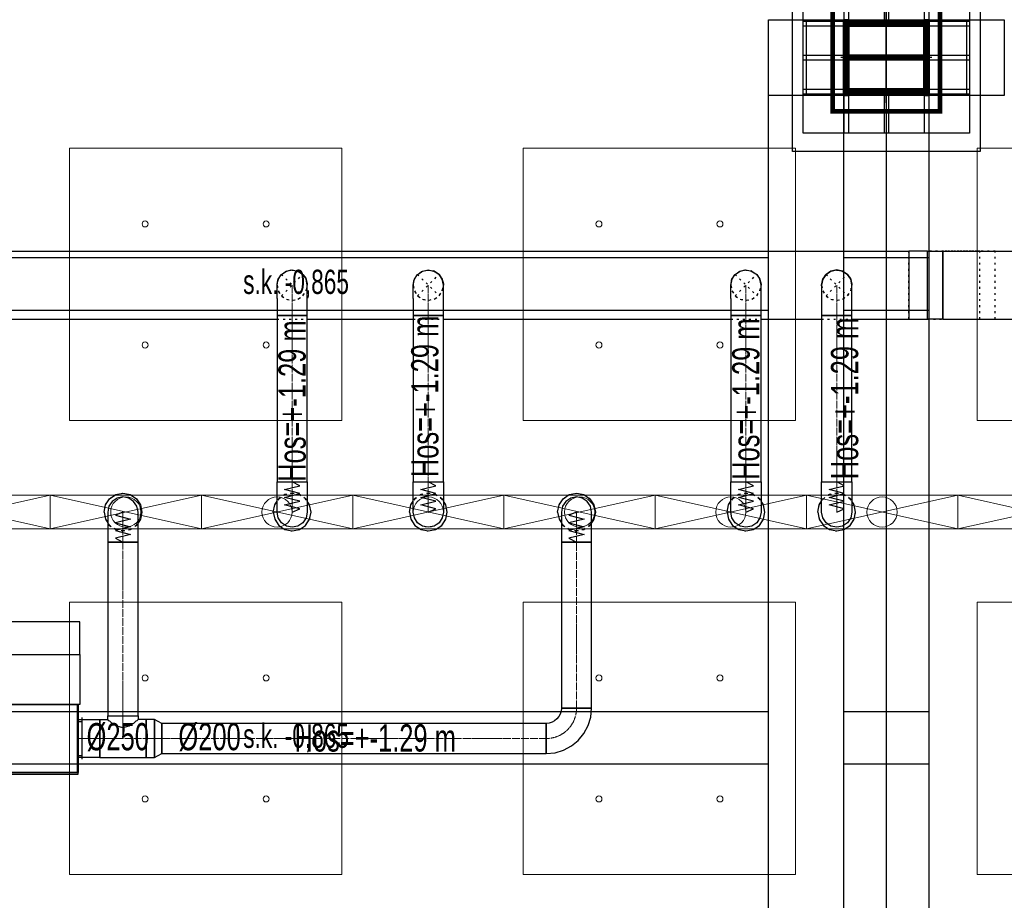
# Model space of a CAD drawing. Header units: centimetres. Extents: x -228435 to 46820, y -89367 to 152985.
# Tile 131 of 252: x -28269 to -21760, y 59430 to 65250. Entities that reach past the tile are written whole.
import ezdxf

# ---------------------------------------------------------------- set-up
doc = ezdxf.new("R2010")
doc.units = ezdxf.units.CM
doc.header["$LTSCALE"] = 50
doc.header["$PDMODE"] = 35
doc.header["$PDSIZE"] = 0.1
for name, pattern in [('CADVENT_CENTERLINE', [9.9, 7.4, -1, 0.5, -1]), ('CADVENT_HIDDEN', [0.8, 0.25, -0.55]), ('Kondygnacja  -0_5$0$HIDDEN', [9.525, 6.35, -3.175]), ('Kondygnacja  -0_5$0$HIDDEN2', [4.7625, 3.175, -1.5875]), ('Osie rzutów$0$DASHDOT2', [12.7, 6.35, -3.175, 0, -3.175])]:
    doc.linetypes.add(name, pattern=pattern)
doc.layers.get('0').update_dxf_attribs({"color": 8})
doc.layers.get('DEFPOINTS').update_dxf_attribs({"color": 8})
for name, color, linetype in [('01-103-Went PP_poziom-0_5$0$L_Nawiew', 3, 'Continuous'), ('bgde-nawiewDETAILS', 1, 'Continuous'), ('bgde-nawiewEXP', 1, 'Continuous'), ('bgde-nawiewHIDDEN', 1, 'Continuous'), ('bgde-tekst', 7, 'Continuous'), ('bgde-wywiewSOL', 5, 'Continuous'), ('Kondygnacja  -0_5$0$ARCH_KONSTR_POWYŻEJ RZUTU', 8, 'Kondygnacja  -0_5$0$HIDDEN'), ('Kondygnacja  -0_5$0$ARCH_KONSTR_POWYŻEJ RZUTU_IST', 8, 'Kondygnacja  -0_5$0$HIDDEN2'), ('Kondygnacja  -0_5$0$ARCH_KONSTRUKCJA_NIEWIDOCZNA', 8, 'Continuous'), ('Kondygnacja  -0_5$0$ARCH_OKŁADZINA', 8, 'Continuous'), ('Kondygnacja  -0_5$0$ARCH_SŁUPY', 8, 'Continuous'), ('Osie rzutów$0$ARCH_INFO_OSIE_IST', 8, 'Osie rzutów$0$DASHDOT2'), ('Osie rzutów$0$ARCH_INFO_OSIE_OPISY_IST', 8, 'Continuous')]:
    doc.layers.add(name, color=color, linetype=linetype)
for name, color, linetype, lineweight in [('bgde-nawiewCEN', 7, 'Continuous', 13), ('bgde_nawiewnik', 11, 'Continuous', 5), ('Kondygnacja  -0_5$0$ARCH_INFO_WYMIARY', 8, 'Continuous', 9), ('SU Lampy kwadratowe  -05$0$ARCH_SUFITY_PODWIESZANE', 8, 'Continuous', 9)]:
    doc.layers.add(name, color=color, linetype=linetype, lineweight=lineweight)
doc.styles.add('Kondygnacja  -0_5$0$BIKTS', font='bikromsw.shx', dxfattribs={"width": 0.8})
doc.styles.add('Kondygnacja  -0_5$0$Romans', font='Romans.shx', dxfattribs={"width": 0.7})
doc.dimstyles.new('Kondygnacja  -0_5$0$Wymiary 1-100', dxfattribs={"dimtxt": 12, "dimasz": 10, "dimexe": 5, "dimexo": 0, "dimgap": 4, "dimtad": 1, "dimrnd": 0.5, "dimzin": 12, "dimdsep": 46, "dimtxsty": 'Kondygnacja  -0_5$0$Romans', "dimblk": 'Kondygnacja  -0_5$0$_Oblique', "dimcen": 10, "dimdle": 10, "dimclrt": 55, "dimazin": 0, "dimtfac": 1, "dimtmove": 1, "dimatfit": 3, "dimfxl": 0, "dimtolj": 1, "dimtzin": 0, "dimarcsym": 0})
pattern_1 = [(45, (-1133.3117, -3177.9858), (-0.6735192, 0.6735192), [])]

# ---------------------------------------------------------------- blocks, each defined once
blk = doc.blocks.new('Osie rzutów')
at = {"layer": 'Osie rzutów$0$ARCH_INFO_OSIE_IST', "ltscale": 10}
for p, q in [((9860, 12510), (9860, 4623.26)), ((9860, 10970), (9860, 11030)), ((4436.04, 11000), (13655, 11000)), ((9890, 11000), (9830, 11000))]:
    blk.add_line(p, q, dxfattribs=at)
blk = doc.blocks.new('SU Lampy kwadratowe  -05$0$moduł sufitu')
at = {"layer": 'SU Lampy kwadratowe  -05$0$ARCH_SUFITY_PODWIESZANE'}
for points in [[(60, -60), (240, -60), (240, -240), (60, -240)], [(360, -60), (540, -60), (540, -240), (360, -240)], [(60, -360), (240, -360), (240, -540), (60, -540)], [(360, -360), (540, -360), (540, -540), (360, -540)]]:
    blk.add_lwpolyline(points, close=True, dxfattribs=at)
for centre in [(110, -110), (190, -110), (410, -110), (490, -110), (110, -190), (190, -190), (410, -190), (490, -190), (110, -410), (190, -410), (410, -410), (490, -410), (110, -490), (190, -490), (410, -490), (490, -490)]:
    blk.add_circle(centre, 2, dxfattribs=at)
blk = doc.blocks.new('SU Lampy kwadratowe  -05')
at = {"layer": 'SU Lampy kwadratowe  -05$0$ARCH_SUFITY_PODWIESZANE'}
for p in [(9260, 11000), (9860, 11000)]:
    blk.add_blockref('SU Lampy kwadratowe  -05$0$moduł sufitu', p, dxfattribs=at)
blk = doc.blocks.new('Kondygnacja  -0_5$0$słup_kwadrat')
at = {"layer": 'Kondygnacja  -0_5$0$ARCH_SŁUPY', "lineweight": 40}
h = blk.add_hatch(dxfattribs=at)
h.set_pattern_fill('ANSI31', color=256, scale=0.3, style=0)
h.set_pattern_definition(pattern_1)
h.paths.add_polyline_path([(36, 34), (39, 34), (39, 84), (36, 84)])
h = blk.add_hatch(dxfattribs=at)
h.set_pattern_fill('ANSI31', color=256, scale=0.3, style=0)
h.set_pattern_definition(pattern_1)
h.paths.add_polyline_path([(89, 80), (89, 83), (39, 83), (39, 80)])
h = blk.add_hatch(dxfattribs=at)
h.set_pattern_fill('ANSI31', color=256, scale=0.3, style=0)
h.set_pattern_definition(pattern_1)
h.paths.add_polyline_path([(89, 34), (92, 34), (92, 84), (89, 84)])
h = blk.add_hatch(dxfattribs=at)
h.set_pattern_fill('ANSI31', color=256, scale=0.3, style=0)
h.set_pattern_definition(pattern_1)
h.paths.add_polyline_path([(89, 57.5), (89, 60.5), (39, 60.5), (39, 57.5)])
h = blk.add_hatch(dxfattribs=at)
h.set_pattern_fill('ANSI31', color=256, scale=0.3, style=0)
h.set_pattern_definition(pattern_1)
h.paths.add_polyline_path([(89, 35), (89, 38), (39, 38), (39, 35)])
at = {"layer": 'Kondygnacja  -0_5$0$ARCH_KONSTRUKCJA_NIEWIDOCZNA'}
blk.add_lwpolyline([(119, 109), (119, 9), (9, 9), (9, 109)], close=True, dxfattribs=at)
for points in [[(36, 109), (36, 84)], [(39, 109), (39, 84)], [(62.5, 109), (62.5, 83)], [(65.5, 109), (65.5, 83)], [(89, 109), (89, 84)], [(92, 109), (92, 84)], [(9, 83), (36, 83)], [(9, 80), (36, 80)], [(92, 83), (119, 83)], [(92, 80), (119, 80)], [(9, 60.5), (36, 60.5)], [(92, 60.5), (119, 60.5)], [(9, 57.5), (36, 57.5)], [(92, 57.5), (119, 57.5)], [(9, 38), (36, 38)], [(9, 35), (36, 35)], [(36, 34), (36, 9)], [(39, 34), (39, 9)], [(62.5, 35), (62.5, 9)], [(65.49, 35), (65.49, 9)], [(89, 34), (89, 9)], [(92, 38), (119, 38)], [(92, 35), (119, 35)], [(92, 34), (92, 9)]]:
    blk.add_lwpolyline(points, dxfattribs=at)
at = {"layer": 'Kondygnacja  -0_5$0$ARCH_OKŁADZINA'}
blk.add_lwpolyline([(2, 121), (126, 121), (126, -3), (2, -3)], close=True, dxfattribs=at)
at = {"layer": 'Kondygnacja  -0_5$0$ARCH_SŁUPY', "lineweight": 40}
for p, q in [((39, 60.5), (89, 60.5)), ((89, 57.5), (39, 57.5))]:
    blk.add_line(p, q, dxfattribs=at)
at = {"layer": 'Kondygnacja  -0_5$0$ARCH_SŁUPY', "lineweight": 50, "const_width": 3}
blk.add_lwpolyline([(28.5, 94.5), (99.5, 94.5), (99.5, 23.5), (28.5, 23.5)], close=True, dxfattribs=at)
at = {"layer": 'Kondygnacja  -0_5$0$ARCH_SŁUPY', "lineweight": 40}
for points in [[(36, 84), (39, 84), (39, 34), (36, 34)], [(89, 84), (92, 84), (92, 34), (89, 34)]]:
    blk.add_lwpolyline(points, close=True, dxfattribs=at)
for points in [[(89, 83), (39, 83)], [(39, 80), (89, 80)], [(89, 38), (39, 38)], [(39, 35), (89, 35)]]:
    blk.add_lwpolyline(points, dxfattribs=at)
blk = doc.blocks.new('Kondygnacja  -0_5$0$konstrukcja istniejąca -0.5')
at = {"layer": 'Kondygnacja  -0_5$0$ARCH_KONSTR_POWYŻEJ RZUTU_IST', "ltscale": 10}
for points in [[(9888, 12175), (9888, 11025)], [(9938, 10975), (9782, 10975), (9782, 11025), (9938, 11025), (9938, 10975)], [(9782, 9825), (9782, 10975)], [(9832, 9825), (9832, 10975)], [(9888, 10975), (9888, 9825)], [(8738, 10567.89), (9782, 10567.89)], [(9832, 10567.89), (9888, 10567.89)], [(9782, 10532.89), (8738, 10532.89)], [(9888, 10532.89), (9832, 10532.89)]]:
    blk.add_lwpolyline(points, dxfattribs=at)
at = {"layer": 'Kondygnacja  -0_5$0$ARCH_KONSTR_POWYŻEJ RZUTU_IST', "ltscale": 10, "elevation": 0}
for points in [[(9807, 11025), (9807, 10975)], [(9913, 11025), (9913, 10975)], [(8738, 10867.89), (9782, 10867.89)], [(9832, 10867.89), (9888, 10867.89)], [(9782, 10832.89), (8738, 10832.89)], [(9888, 10832.89), (9832, 10832.89)]]:
    blk.add_lwpolyline(points, dxfattribs=at)
at = {"layer": 'Kondygnacja  -0_5$0$ARCH_KONSTR_POWYŻEJ RZUTU_IST', "style": 'Kondygnacja  -0_5$0$BIKTS', "width": 0.7}
for p in [(9434.83, 10843.75), (9434.84, 10543.75)]:
    blk.add_text('s.k. -0,865', height=16, dxfattribs=at).set_placement(p)
blk = doc.blocks.new('Kondygnacja  -0_5$0$_Oblique')
at = {"color": 0, "linetype": 'ByBlock', "lineweight": -2}
blk.add_line((-0.5, -0.5), (0.5, 0.5), dxfattribs=at)
blk = doc.blocks.new('*D179')
at = {"layer": 'DEFPOINTS', "color": 0}
for p in [(-24020, 81900), (-25165.6, 12687.8), (-24020, 12492.9)]:
    blk.add_point(p, dxfattribs=at)
at = {"layer": 'Kondygnacja  -0_5$0$ARCH_INFO_WYMIARY', "color": 0, "lineweight": -2}
for p, q in [((-25165.6, 12500.9), (-25165.6, 12487.9)), ((-24020, 12500.9), (-24020, 12487.9)), ((-25175.6, 12492.9), (-24010, 12492.9))]:
    blk.add_line(p, q, dxfattribs=at)
at = {"layer": 'Kondygnacja  -0_5$0$ARCH_INFO_WYMIARY', "color": 0, "lineweight": -2, "xscale": 10, "yscale": 10, "zscale": 10, "rotation": 180}
blk.add_blockref('Kondygnacja  -0_5$0$_Oblique', (-25165.6, 12492.9), dxfattribs=at)
at = {"layer": 'Kondygnacja  -0_5$0$ARCH_INFO_WYMIARY', "color": 0, "lineweight": -2, "xscale": 10, "yscale": 10, "zscale": 10}
blk.add_blockref('Kondygnacja  -0_5$0$_Oblique', (-24020, 12492.9), dxfattribs=at)
at = {"layer": 'Kondygnacja  -0_5$0$ARCH_INFO_WYMIARY', "color": 55, "insert": (-24592.8, 12502.9), "char_height": 12, "attachment_point": 5, "style": 'Kondygnacja  -0_5$0$Romans'}
blk.add_mtext('\\A1;1145.5', dxfattribs=at)
blk = doc.blocks.new('*D212')
at = {"layer": 'DEFPOINTS', "color": 0}
for p in [(-30586.3, 81900), (-30681.1, 12489.5), (9064, 12489.5)]:
    blk.add_point(p, dxfattribs=at)
at = {"layer": 'Kondygnacja  -0_5$0$ARCH_INFO_WYMIARY', "color": 0, "lineweight": -2}
for p, q in [((-30673.1, 81900), (-30686.1, 81900)), ((-30681.1, 81910), (-30681.1, 12479.5)), ((-30673.1, 12489.5), (-30686.1, 12489.5))]:
    blk.add_line(p, q, dxfattribs=at)
at = {"layer": 'Kondygnacja  -0_5$0$ARCH_INFO_WYMIARY', "color": 0, "lineweight": -2, "xscale": 10, "yscale": 10, "zscale": 10}
for p, rotation in [((-30681.1, 81900), 90), ((-30681.1, 12489.5), 270)]:
    blk.add_blockref('Kondygnacja  -0_5$0$_Oblique', p, dxfattribs=dict(at, rotation=rotation))
at = {"layer": 'Kondygnacja  -0_5$0$ARCH_INFO_WYMIARY', "color": 55, "insert": (-30691.1, 47194.8), "char_height": 12, "attachment_point": 5, "rotation": 90, "style": 'Kondygnacja  -0_5$0$Romans'}
blk.add_mtext('\\A1;69410.5', dxfattribs=at)
blk = doc.blocks.new('*D218')
at = {"layer": 'DEFPOINTS', "color": 0}
for p in [(-29180, 78695), (-24020, 12369.5), (-24020, 12070.3)]:
    blk.add_point(p, dxfattribs=at)
at = {"layer": 'Kondygnacja  -0_5$0$ARCH_INFO_WYMIARY', "color": 0, "lineweight": -2}
for p, q in [((-29190, 12070.3), (-24010, 12070.3)), ((-29180, 12078.3), (-29180, 12065.3)), ((-24020, 12078.3), (-24020, 12065.3))]:
    blk.add_line(p, q, dxfattribs=at)
at = {"layer": 'Kondygnacja  -0_5$0$ARCH_INFO_WYMIARY', "color": 0, "lineweight": -2, "xscale": 10, "yscale": 10, "zscale": 10, "rotation": 180}
blk.add_blockref('Kondygnacja  -0_5$0$_Oblique', (-29180, 12070.3), dxfattribs=at)
at = {"layer": 'Kondygnacja  -0_5$0$ARCH_INFO_WYMIARY', "color": 0, "lineweight": -2, "xscale": 10, "yscale": 10, "zscale": 10}
blk.add_blockref('Kondygnacja  -0_5$0$_Oblique', (-24020, 12070.3), dxfattribs=at)
at = {"layer": 'Kondygnacja  -0_5$0$ARCH_INFO_WYMIARY', "color": 55, "insert": (-26600, 12080.3), "char_height": 12, "attachment_point": 5, "style": 'Kondygnacja  -0_5$0$Romans'}
blk.add_mtext('\\A1;5160', dxfattribs=at)
blk = doc.blocks.new('A$C066D7839')
at = {"layer": 'bgde_nawiewnik'}
for p, q in [((-50, -11.15), (-50, 11.15)), ((-50, 11.15), (50, 11.15)), ((-50, -11.15), (50, 11.15)), ((50, -11.15), (-50, 11.15)), ((50, 11.15), (50, -11.15)), ((50, -11.15), (-50, -11.15))]:
    blk.add_line(p, q, dxfattribs=at)
blk.add_circle((0, 0), 10, dxfattribs=at)
blk = doc.blocks.new('A$C5B3E7367')
at = {"layer": '01-103-Went PP_poziom-0_5$0$L_Nawiew'}
h = blk.add_hatch(color=256, dxfattribs=at)
h.paths.add_polyline_path([(215, 704), (215, 674), (331.7, 674), (331.7, 612.1), (445.9, 689), (331.7, 765.9), (331.7, 704)])
h.paths.add_polyline_path([(48.3, 704), (48.3, 674), (215, 674), (215, 704)])
for p, q in [((215, 1525), (165, 1525)), ((165, 1525), (165, 1505)), ((165, 1505), (215, 1505)), ((215, 1400), (215, 1530)), ((545, 1530), (215, 1530)), ((215, 1530), (215, 1515)), ((545, 1400), (545, 1530)), ((243.8, 1452), (268.8, 1452)), ((256.2, 1452), (256.2, 1400)), ((326.2, 1452), (351.2, 1452)), ((338.8, 1452), (338.8, 1400)), ((408.8, 1452), (433.8, 1452)), ((421.2, 1452), (421.2, 1400)), ((491.2, 1452), (516.2, 1452)), ((503.8, 1452), (503.8, 1400)), ((0, 1378), (215, 1378)), ((0, 0), (0, 1378)), ((545, 1400), (215, 1400)), ((215, 1400), (215, 1378)), ((215, 1378), (215, 0)), ((545, 0), (545, 1400)), ((445.9, 689), (331.7, 765.9)), ((331.7, 704), (331.7, 765.9)), ((48.3, 704), (331.7, 704)), ((48.3, 704), (48.3, 674)), ((48.3, 674), (331.7, 674)), ((445.9, 689), (331.7, 612.1)), ((331.7, 612.1), (331.7, 674)), ((215, 0), (0, 0)), ((215, 0), (545, 0))]:
    blk.add_line(p, q, dxfattribs=at)
blk = doc.blocks.new('A$C53CA46B8')
at = {"layer": 'bgde-wywiewSOL'}
for p, q in [((200.4, 481.1), (-249.6, 481.1)), ((-249.6, 481.1), (-249.6, -878.9)), ((112.9, 511.1), (-162.1, 511.1)), ((-137.1, 481.1), (-137.1, 511.1)), ((87.9, 481.1), (87.9, 511.1)), ((200.4, 481.1), (200.4, -878.9)), ((200.4, -878.9), (-249.6, -878.9)), ((112.9, -908.9), (-162.1, -908.9)), ((-137.1, -878.9), (-137.1, -908.9)), ((87.9, -878.9), (87.9, -908.9))]:
    blk.add_line(p, q, dxfattribs=at)
at = {"layer": '01-103-Went PP_poziom-0_5$0$L_Nawiew'}
blk.add_blockref('A$C5B3E7367', (-794.6, -893.9), dxfattribs=at)

msp = doc.modelspace()

# ---------------------------------------------------------------- linework, layer by layer
at = {"layer": 'bgde-nawiewCEN', "linetype": 'CADVENT_CENTERLINE', "ltscale": 0.06}
for p, q in [((-26467.838, 63296.017), (-26467.838, 63496.017)), ((-25567.838, 63296.017), (-25567.838, 63496.017)), ((-23467.838, 63296.017), (-23467.838, 63496.017)), ((-22867.838, 63296.017), (-22867.838, 63496.017)), ((-26467.838, 63296.017), (-26467.838, 62196.041)), ((-25567.838, 63296.017), (-25567.838, 62196.041)), ((-23467.838, 63296.017), (-23467.838, 62196.041)), ((-22867.838, 63296.017), (-22867.838, 62196.041)), ((-26467.838, 62196.041), (-26467.838, 62177.345)), ((-26467.838, 62177.345), (-26467.838, 62126.234)), ((-25567.838, 62196.041), (-25567.838, 62177.345)), ((-25567.838, 62177.345), (-25567.838, 62126.234)), ((-23467.838, 62196.041), (-23467.838, 62177.345)), ((-23467.838, 62177.345), (-23467.838, 62126.234)), ((-22867.838, 62196.041), (-22867.838, 62177.345)), ((-22867.838, 62177.345), (-22867.838, 62126.234)), ((-26467.838, 62126.234), (-26467.838, 62098.441)), ((-25567.838, 62126.234), (-25567.838, 62098.441)), ((-23467.838, 62126.234), (-23467.838, 62098.441)), ((-22867.838, 62126.234), (-22867.838, 62098.441)), ((-26467.838, 62098.441), (-26467.838, 62074.915)), ((-26467.838, 62074.915), (-26467.838, 62055.3)), ((-26467.838, 62055.3), (-26467.838, 62039.241)), ((-26467.838, 62039.241), (-26467.838, 62026.382)), ((-25567.838, 62098.441), (-25567.838, 62074.915)), ((-25567.838, 62074.915), (-25567.838, 62055.3)), ((-25567.838, 62055.3), (-25567.838, 62039.241)), ((-25567.838, 62039.241), (-25567.838, 62026.382)), ((-23467.838, 62098.441), (-23467.838, 62074.915)), ((-23467.838, 62074.915), (-23467.838, 62055.3)), ((-23467.838, 62055.3), (-23467.838, 62039.241)), ((-23467.838, 62039.241), (-23467.838, 62026.382)), ((-22867.838, 62098.441), (-22867.838, 62074.915)), ((-22867.838, 62074.915), (-22867.838, 62055.3)), ((-22867.838, 62055.3), (-22867.838, 62039.241)), ((-22867.838, 62039.241), (-22867.838, 62026.382)), ((-27586.534, 61995.567), (-27586.534, 61996.041)), ((-27586.534, 61994.441), (-27586.534, 61995.567)), ((-27586.534, 61992.248), (-27586.534, 61994.441)), ((-27586.534, 61988.634), (-27586.534, 61992.248)), ((-27586.534, 61983.241), (-27586.534, 61988.634)), ((-27586.534, 61975.715), (-27586.534, 61983.241)), ((-27586.534, 61965.7), (-27586.534, 61975.715)), ((-26467.838, 62026.382), (-26467.838, 62016.367)), ((-26467.838, 62016.367), (-26467.838, 62008.841)), ((-26467.838, 62008.841), (-26467.838, 62003.448)), ((-26467.838, 62003.448), (-26467.838, 61999.834)), ((-26467.838, 61999.834), (-26467.838, 61997.641)), ((-26467.838, 61997.641), (-26467.838, 61996.515)), ((-26467.838, 61996.515), (-26467.838, 61996.041)), ((-25567.838, 62026.382), (-25567.838, 62016.367)), ((-25567.838, 62016.367), (-25567.838, 62008.841)), ((-25567.838, 62008.841), (-25567.838, 62003.448)), ((-25567.838, 62003.448), (-25567.838, 61999.834)), ((-25567.838, 61999.834), (-25567.838, 61997.641)), ((-25567.838, 61997.641), (-25567.838, 61996.515)), ((-25567.838, 61996.515), (-25567.838, 61996.041)), ((-24588.289, 61995.567), (-24588.289, 61996.041)), ((-24588.289, 61994.441), (-24588.289, 61995.567)), ((-24588.289, 61992.248), (-24588.289, 61994.441)), ((-24588.289, 61988.634), (-24588.289, 61992.248)), ((-24588.289, 61983.241), (-24588.289, 61988.634)), ((-24588.289, 61975.715), (-24588.289, 61983.241)), ((-24588.289, 61965.7), (-24588.289, 61975.715)), ((-23467.838, 62026.382), (-23467.838, 62016.367)), ((-23467.838, 62016.367), (-23467.838, 62008.841)), ((-23467.838, 62008.841), (-23467.838, 62003.448)), ((-23467.838, 62003.448), (-23467.838, 61999.834)), ((-23467.838, 61999.834), (-23467.838, 61997.641)), ((-23467.838, 61997.641), (-23467.838, 61996.515)), ((-23467.838, 61996.515), (-23467.838, 61996.041)), ((-22867.838, 62026.382), (-22867.838, 62016.367)), ((-22867.838, 62016.367), (-22867.838, 62008.841)), ((-22867.838, 62008.841), (-22867.838, 62003.448)), ((-22867.838, 62003.448), (-22867.838, 61999.834)), ((-22867.838, 61999.834), (-22867.838, 61997.641)), ((-22867.838, 61997.641), (-22867.838, 61996.515)), ((-22867.838, 61996.515), (-22867.838, 61996.041)), ((-27586.534, 61952.841), (-27586.534, 61965.7)), ((-27586.534, 61936.782), (-27586.534, 61952.841)), ((-27586.534, 61917.167), (-27586.534, 61936.782)), ((-27586.534, 61893.641), (-27586.534, 61917.167)), ((-24588.289, 61952.841), (-24588.289, 61965.7)), ((-24588.289, 61936.782), (-24588.289, 61952.841)), ((-24588.289, 61917.167), (-24588.289, 61936.782)), ((-24588.289, 61893.641), (-24588.289, 61917.167)), ((-27586.534, 61865.848), (-27586.534, 61893.641)), ((-27586.534, 61814.737), (-27586.534, 61865.848)), ((-24588.289, 61865.848), (-24588.289, 61893.641)), ((-24588.289, 61814.737), (-24588.289, 61865.848)), ((-27586.534, 61796.041), (-27586.534, 61814.737)), ((-27586.534, 60649.264), (-27586.534, 61796.041)), ((-24588.289, 61796.041), (-24588.289, 61814.737)), ((-24588.289, 60699.264), (-24588.289, 61796.041)), ((-27586.534, 60649.264), (-27586.534, 60499.264)), ((-27883.534, 60499.264), (-27879.534, 60499.264)), ((-27739.534, 60499.264), (-27879.534, 60499.264)), ((-27586.534, 60499.264), (-27739.534, 60499.264)), ((-27433.534, 60499.264), (-27586.534, 60499.264)), ((-27433.534, 60499.264), (-27330.534, 60499.264)), ((-27330.534, 60499.264), (-24788.289, 60499.264))]:
    msp.add_line(p, q, dxfattribs=at)
msp.add_arc((-24788.289, 60699.264), 200, 270, 0, dxfattribs=at)
at = {"layer": 'bgde-nawiewDETAILS', "linetype": 'CADVENT_HIDDEN'}
for p, q in [((-26538.549, 63425.306), (-26397.127, 63566.728)), ((-26538.549, 63566.728), (-26397.127, 63425.306)), ((-25638.549, 63425.306), (-25497.127, 63566.728)), ((-25638.549, 63566.728), (-25497.127, 63425.306)), ((-23538.549, 63425.306), (-23397.127, 63566.728)), ((-23538.549, 63566.728), (-23397.127, 63425.306)), ((-22938.549, 63425.306), (-22797.127, 63566.728)), ((-22938.549, 63566.728), (-22797.127, 63425.306))]:
    msp.add_line(p, q, dxfattribs=at)
at = {"layer": 'bgde-nawiewEXP', "linetype": 'Continuous'}
for points in [[(-38633.507, 63721.017), (-22392.063, 63721.017), (-22392.063, 63271.017), (-22392.063, 63271.017), (-22267.96, 63271.017), (-22267.96, 63721.017), (-22392.063, 63721.017)], [(-22165.943, 63271.017), (-20720.855, 63271.017), (-20720.855, 63721.017), (-21695.43, 63721.017), (-21695.43, 63271.017)], [(-22165.943, 63271.017), (-22165.943, 63721.017), (-21695.43, 63721.017)], [(-26567.838, 63407.131), (-26567.838, 63296.017), (-26367.838, 63296.017), (-26367.838, 63496.017), (-26375.45, 63534.285), (-26378.277, 63538.516)], [(-26567.838, 63407.131), (-26567.838, 63496.017), (-26560.226, 63534.285), (-26561.219, 63529.295)], [(-26566.179, 63500.023), (-26562.741, 63527.535), (-26543.455, 63561.454), (-26539.439, 63564.578)], [(-26560.226, 63534.285), (-26538.549, 63566.728), (-26506.106, 63588.405), (-26510.337, 63585.578)], [(-26560.226, 63534.285), (-26538.549, 63566.728), (-26515.495, 63582.131)], [(-26534.543, 63568.387), (-26512.658, 63585.41), (-26475.037, 63595.757), (-26469.988, 63595.127)], [(-26506.106, 63588.405), (-26467.838, 63596.017), (-26440.645, 63590.608)], [(-26506.106, 63588.405), (-26467.838, 63596.017), (-26429.57, 63588.405), (-26434.56, 63589.398)], [(-26463.832, 63594.357), (-26436.32, 63590.92), (-26402.401, 63571.634), (-26399.277, 63567.618)], [(-26429.57, 63588.405), (-26397.127, 63566.728), (-26381.724, 63543.674)], [(-26429.57, 63588.405), (-26397.127, 63566.728), (-26375.45, 63534.285), (-26367.838, 63496.017)], [(-26395.468, 63562.721), (-26378.445, 63540.837), (-26368.098, 63503.215), (-26368.728, 63498.166)], [(-25667.838, 63407.131), (-25667.838, 63296.017), (-25467.838, 63296.017), (-25467.838, 63496.017), (-25475.45, 63534.285), (-25497.127, 63566.728), (-25529.57, 63588.405)], [(-25667.838, 63407.131), (-25667.838, 63496.017), (-25660.226, 63534.285), (-25638.549, 63566.728)], [(-25666.107, 63500.196), (-25662.941, 63526.926), (-25643.874, 63560.968), (-25639.51, 63564.407)], [(-25661.31, 63528.836), (-25660.226, 63534.285), (-25638.549, 63566.728), (-25616.168, 63581.682)], [(-25638.549, 63566.728), (-25606.106, 63588.405), (-25567.838, 63596.017), (-25529.57, 63588.405), (-25535.019, 63589.489)], [(-25634.37, 63568.458), (-25613.23, 63585.121), (-25575.676, 63595.709), (-25570.159, 63595.056)], [(-25610.726, 63585.318), (-25606.106, 63588.405), (-25567.838, 63596.017), (-25541.438, 63590.766)], [(-25563.659, 63594.286), (-25536.929, 63591.12), (-25502.887, 63572.052), (-25499.448, 63567.689)], [(-25529.57, 63588.405), (-25497.127, 63566.728), (-25482.173, 63544.347)], [(-25529.57, 63588.405), (-25497.127, 63566.728)], [(-25495.397, 63562.549), (-25478.734, 63541.409), (-25468.146, 63503.855), (-25468.799, 63498.337)], [(-25478.537, 63538.905), (-25475.45, 63534.285), (-25467.838, 63496.017)], [(-23567.838, 63407.131), (-23567.838, 63296.017), (-23367.838, 63296.017), (-23367.838, 63496.017), (-23375.45, 63534.285), (-23377.92, 63537.981)], [(-23567.838, 63407.131), (-23567.838, 63496.017), (-23560.226, 63534.285), (-23561.093, 63529.926)], [(-23566.293, 63499.746), (-23562.457, 63528.378), (-23542.871, 63562.123), (-23539.338, 63564.821)], [(-23560.226, 63534.285), (-23538.549, 63566.728), (-23506.106, 63588.405), (-23509.802, 63585.935)], [(-23560.226, 63534.285), (-23538.549, 63566.728), (-23514.53, 63582.776)], [(-23534.819, 63568.272), (-23511.862, 63585.805), (-23474.15, 63595.818), (-23469.744, 63595.227)], [(-23506.106, 63588.405), (-23467.838, 63596.017), (-23439.506, 63590.381)], [(-23506.106, 63588.405), (-23467.838, 63596.017), (-23429.57, 63588.405), (-23433.929, 63589.272)], [(-23464.109, 63594.472), (-23435.477, 63590.636), (-23401.732, 63571.05), (-23399.034, 63567.517)], [(-23429.57, 63588.405), (-23397.127, 63566.728), (-23381.079, 63542.709)], [(-23429.57, 63588.405), (-23397.127, 63566.728), (-23375.45, 63534.285), (-23367.838, 63496.017)], [(-23395.583, 63562.998), (-23378.05, 63540.04), (-23368.038, 63502.329), (-23368.628, 63497.923)], [(-22966.343, 63499.625), (-22962.345, 63528.705), (-22942.641, 63562.383), (-22939.298, 63564.918)], [(-22961.045, 63530.171), (-22960.226, 63534.285), (-22938.549, 63566.728), (-22914.142, 63583.036)], [(-22934.94, 63568.222), (-22911.55, 63585.957), (-22873.804, 63595.839), (-22869.648, 63595.267)], [(-22909.595, 63586.074), (-22906.106, 63588.405), (-22867.838, 63596.017), (-22839.049, 63590.29)], [(-22864.23, 63594.522), (-22835.15, 63590.523), (-22801.472, 63570.82), (-22798.937, 63567.477)], [(-22833.684, 63589.223), (-22829.57, 63588.405), (-22797.127, 63566.728), (-22780.819, 63542.321)], [(-22795.633, 63563.119), (-22777.898, 63539.729), (-22768.016, 63501.983), (-22768.588, 63497.827)], [(-22777.781, 63537.773), (-22775.45, 63534.285), (-22767.838, 63496.017)], [(-26567.838, 63496.017), (-26562.429, 63523.21)], [(-25667.838, 63496.017), (-25662.587, 63522.417)], [(-23567.838, 63496.017), (-23562.203, 63524.349)], [(-22967.838, 63496.017), (-22962.112, 63524.807)], [(-28467.838, 63271.017), (-26567.838, 63271.017)], [(-26367.838, 63271.017), (-25667.838, 63271.017)], [(-25467.838, 63271.017), (-23567.838, 63271.017)], [(-23367.838, 63271.017), (-22967.838, 63271.017)], [(-22767.838, 63271.017), (-22392.063, 63271.017)], [(-27711.534, 61996.041), (-27702.019, 62043.877), (-27674.922, 62084.429), (-27634.37, 62111.526), (-27586.534, 62121.041), (-27538.699, 62111.526), (-27498.146, 62084.429), (-27471.049, 62043.877), (-27461.534, 61996.041), (-27471.049, 61948.206), (-27486.534, 61925.031)], [(-24713.289, 61996.041), (-24703.774, 62043.877), (-24676.677, 62084.429), (-24636.124, 62111.526), (-24588.289, 62121.041), (-24540.454, 62111.526), (-24499.901, 62084.429), (-24472.804, 62043.877), (-24463.289, 61996.041), (-24472.804, 61948.206), (-24488.289, 61925.031)], [(-26592.838, 61996.041), (-26583.323, 61948.206), (-26556.226, 61907.653), (-26515.674, 61880.556), (-26467.838, 61871.041), (-26420.003, 61880.556), (-26379.45, 61907.653), (-26352.353, 61948.206), (-26342.838, 61996.041), (-26352.353, 62043.877), (-26367.838, 62067.051)], [(-26592.838, 61996.041), (-26583.323, 62043.877), (-26567.838, 62067.051)], [(-25692.838, 61996.041), (-25683.323, 61948.206), (-25656.226, 61907.653), (-25615.674, 61880.556), (-25567.838, 61871.041), (-25520.003, 61880.556), (-25479.45, 61907.653), (-25452.353, 61948.206), (-25442.838, 61996.041), (-25452.353, 62043.877), (-25467.838, 62067.051)], [(-25692.838, 61996.041), (-25683.323, 62043.877), (-25667.838, 62067.051)], [(-23592.838, 61996.041), (-23583.323, 61948.206), (-23556.226, 61907.653), (-23515.674, 61880.556), (-23467.838, 61871.041), (-23420.003, 61880.556), (-23379.45, 61907.653), (-23352.353, 61948.206), (-23342.838, 61996.041), (-23352.353, 62043.877), (-23367.838, 62067.051)], [(-23592.838, 61996.041), (-23583.323, 62043.877), (-23567.838, 62067.051)], [(-22992.838, 61996.041), (-22983.323, 61948.206), (-22956.226, 61907.653), (-22915.674, 61880.556), (-22867.838, 61871.041), (-22820.003, 61880.556), (-22779.45, 61907.653), (-22752.353, 61948.206), (-22742.838, 61996.041), (-22752.353, 62043.877), (-22767.838, 62067.051)], [(-22992.838, 61996.041), (-22983.323, 62043.877), (-22967.838, 62067.051)], [(-27711.534, 61996.041), (-27702.019, 61948.206), (-27686.534, 61925.031)], [(-24713.289, 61996.041), (-24703.774, 61948.206), (-24688.289, 61925.031)], [(-27883.534, 60374.264), (-27879.534, 60374.264), (-27879.534, 60624.264), (-27883.534, 60624.264)], [(-27739.534, 60374.264), (-27739.534, 60624.264), (-27686.534, 60624.264), (-27686.534, 60649.264), (-27486.534, 60649.264), (-27486.534, 60624.264), (-27494.146, 60616.652), (-27500.539, 60614.749), (-27515.823, 60599.465), (-27542.28, 60587.653), (-27548.266, 60581.667), (-27586.534, 60570.275), (-27624.802, 60581.667), (-27630.788, 60587.653), (-27657.245, 60599.465), (-27672.53, 60614.749), (-27678.922, 60616.652), (-27686.534, 60624.264)], [(-27739.534, 60374.264), (-27433.534, 60374.264), (-27433.534, 60624.264), (-27486.534, 60624.264)]]:
    msp.add_lwpolyline(points, dxfattribs=at)
for points in [[(-22267.96, 63271.017), (-22267.96, 63721.017), (-22165.943, 63721.017), (-22165.943, 63271.017)], [(-22967.838, 63407.131), (-22967.838, 63296.017), (-22767.838, 63296.017), (-22767.838, 63496.017), (-22775.45, 63534.285), (-22797.127, 63566.728), (-22829.57, 63588.405), (-22867.838, 63596.017), (-22906.106, 63588.405), (-22938.549, 63566.728), (-22960.226, 63534.285), (-22967.838, 63496.017), (-22967.838, 63437.438)], [(-26567.838, 63296.017), (-26567.838, 62196.041), (-26367.838, 62196.041), (-26367.838, 63296.017), (-26560.226, 63296.017)], [(-25667.838, 63296.017), (-25667.838, 62196.041), (-25467.838, 62196.041), (-25467.838, 63296.017), (-25660.226, 63296.017)], [(-23567.838, 63296.017), (-23567.838, 62196.041), (-23367.838, 62196.041), (-23367.838, 63296.017), (-23560.226, 63296.017)], [(-22967.838, 63296.017), (-22967.838, 62196.041), (-22767.838, 62196.041), (-22767.838, 63296.017), (-22960.226, 63296.017)], [(-26567.838, 61996.041), (-26567.838, 62196.041), (-26367.838, 62196.041), (-26367.838, 61996.041), (-26375.45, 61957.773), (-26397.127, 61925.33), (-26429.57, 61903.653), (-26467.838, 61896.041), (-26506.106, 61903.653), (-26538.549, 61925.33), (-26560.226, 61957.773)], [(-25667.838, 61996.041), (-25667.838, 62196.041), (-25467.838, 62196.041), (-25467.838, 61996.041), (-25475.45, 61957.773), (-25497.127, 61925.33), (-25529.57, 61903.653), (-25567.838, 61896.041), (-25606.106, 61903.653), (-25638.549, 61925.33), (-25660.226, 61957.773)], [(-23567.838, 61996.041), (-23567.838, 62196.041), (-23367.838, 62196.041), (-23367.838, 61996.041), (-23375.45, 61957.773), (-23397.127, 61925.33), (-23429.57, 61903.653), (-23467.838, 61896.041), (-23506.106, 61903.653), (-23538.549, 61925.33), (-23560.226, 61957.773)], [(-22967.838, 61996.041), (-22967.838, 62196.041), (-22767.838, 62196.041), (-22767.838, 61996.041), (-22775.45, 61957.773), (-22797.127, 61925.33), (-22829.57, 61903.653), (-22867.838, 61896.041), (-22906.106, 61903.653), (-22938.549, 61925.33), (-22960.226, 61957.773)], [(-27686.534, 61936.782), (-27686.534, 61796.041), (-27486.534, 61796.041), (-27486.534, 61996.041), (-27494.146, 62034.309), (-27515.823, 62066.752), (-27548.266, 62088.429), (-27586.534, 62096.041), (-27624.802, 62088.429), (-27657.245, 62066.752), (-27678.922, 62034.309), (-27686.534, 61996.041), (-27686.534, 61952.841)], [(-24688.289, 61796.041), (-24488.289, 61796.041), (-24488.289, 61996.041), (-24495.901, 62034.309), (-24517.578, 62066.752), (-24550.021, 62088.429), (-24588.289, 62096.041), (-24626.557, 62088.429), (-24659, 62066.752), (-24680.677, 62034.309), (-24688.289, 61996.041), (-24688.289, 61814.737)], [(-27686.534, 60649.264), (-27486.534, 60649.264), (-27486.534, 61796.041), (-27686.534, 61796.041)], [(-24688.289, 60699.264), (-24488.289, 60699.264), (-24488.289, 61796.041), (-24688.289, 61796.041)], [(-29243.534, 60264.264), (-27883.534, 60264.264), (-27883.534, 60274.264), (-29243.534, 60274.264), (-29243.534, 60724.264), (-27883.534, 60724.264), (-27883.534, 60274.264), (-29243.534, 60274.264)], [(-24788.289, 60399.264), (-24729.762, 60405.029), (-24673.484, 60422.1), (-24621.618, 60449.823), (-24576.157, 60487.132), (-24538.848, 60532.593), (-24511.125, 60584.459), (-24494.053, 60640.737), (-24488.289, 60699.264), (-24688.289, 60699.264), (-24690.21, 60679.755), (-24695.901, 60660.996), (-24705.142, 60643.707), (-24717.578, 60628.554), (-24732.732, 60616.117), (-24750.021, 60606.876), (-24768.78, 60601.186), (-24788.289, 60599.264), (-24788.289, 60406.876)], [(-27879.534, 60374.264), (-27879.534, 60624.264), (-27739.534, 60624.264), (-27739.534, 60374.264)], [(-27433.534, 60374.264), (-27378.691, 60374.264), (-27378.691, 60624.264), (-27433.534, 60624.264), (-27433.534, 60383.779)], [(-27378.691, 60374.264), (-27330.534, 60399.264), (-27330.534, 60599.264), (-27378.691, 60624.264), (-27378.691, 60383.779)], [(-27330.534, 60399.264), (-24788.289, 60399.264), (-24788.289, 60599.264), (-27330.534, 60599.264), (-27330.534, 60406.876)]]:
    msp.add_lwpolyline(points, close=True, dxfattribs=at)
at = {"layer": 'bgde-nawiewEXP'}
for points in [[(-26467.838, 61996.041), (-26417.838, 62017.339), (-26517.838, 62042.701), (-26417.838, 62067.921), (-26517.838, 62093.206), (-26417.838, 62118.741), (-26517.838, 62144.1), (-26417.838, 62169.559), (-26467.838, 62196.041)], [(-25567.838, 61996.041), (-25517.838, 62017.339), (-25617.838, 62042.701), (-25517.838, 62067.921), (-25617.838, 62093.206), (-25517.838, 62118.741), (-25617.838, 62144.1), (-25517.838, 62169.559), (-25567.838, 62196.041)], [(-23467.838, 61996.041), (-23417.838, 62017.339), (-23517.838, 62042.701), (-23417.838, 62067.921), (-23517.838, 62093.206), (-23417.838, 62118.741), (-23517.838, 62144.1), (-23417.838, 62169.559), (-23467.838, 62196.041)], [(-22867.838, 61996.041), (-22817.838, 62017.339), (-22917.838, 62042.701), (-22817.838, 62067.921), (-22917.838, 62093.206), (-22817.838, 62118.741), (-22917.838, 62144.1), (-22817.838, 62169.559), (-22867.838, 62196.041)], [(-27586.534, 61996.041), (-27636.534, 61974.743), (-27536.534, 61949.382), (-27636.534, 61924.161), (-27536.534, 61898.876), (-27636.534, 61873.341), (-27536.534, 61847.982), (-27636.534, 61822.523), (-27586.534, 61796.041)], [(-24588.289, 61996.041), (-24638.289, 61974.743), (-24538.289, 61949.382), (-24638.289, 61924.161), (-24538.289, 61898.876), (-24638.289, 61873.341), (-24538.289, 61847.982), (-24638.289, 61822.523), (-24588.289, 61796.041)]]:
    msp.add_lwpolyline(points, dxfattribs=at)
at = {"layer": 'bgde-nawiewHIDDEN', "linetype": 'CADVENT_HIDDEN'}
for points in [[(-22392.065, 63271.017), (-22392.065, 63721.017), (-22392.063, 63721.017)], [(-22267.96, 63271.017), (-21921.55, 63271.017), (-21921.55, 63721.017), (-22267.96, 63721.017)], [(-22165.943, 63271.017), (-21819.533, 63271.017), (-21819.533, 63721.017), (-22165.943, 63721.017)], [(-26539.439, 63564.578), (-26534.543, 63568.387)], [(-26515.495, 63582.131), (-26510.337, 63585.578)], [(-26469.988, 63595.127), (-26463.832, 63594.357)], [(-26440.645, 63590.608), (-26434.56, 63589.398)], [(-26399.277, 63567.618), (-26395.468, 63562.721)], [(-26381.724, 63543.674), (-26378.277, 63538.516)], [(-25639.51, 63564.407), (-25634.37, 63568.458)], [(-25616.168, 63581.682), (-25610.726, 63585.318)], [(-25570.159, 63595.056), (-25563.659, 63594.286)], [(-25541.438, 63590.766), (-25535.019, 63589.489)], [(-25499.448, 63567.689), (-25495.397, 63562.549)], [(-25482.173, 63544.347), (-25478.537, 63538.905)], [(-23539.338, 63564.821), (-23534.819, 63568.272)], [(-23514.53, 63582.776), (-23509.802, 63585.935)], [(-23469.744, 63595.227), (-23464.109, 63594.472)], [(-23439.506, 63590.381), (-23433.929, 63589.272)], [(-23399.034, 63567.517), (-23395.583, 63562.998)], [(-23381.079, 63542.709), (-23377.92, 63537.981)], [(-22939.298, 63564.918), (-22934.94, 63568.222)], [(-22914.142, 63583.036), (-22909.595, 63586.074)], [(-22869.648, 63595.267), (-22864.23, 63594.522)], [(-22839.049, 63590.29), (-22833.684, 63589.223)], [(-22798.937, 63567.477), (-22795.633, 63563.119)], [(-22780.819, 63542.321), (-22777.781, 63537.773)], [(-26567.838, 63496.017), (-26560.226, 63457.749), (-26538.549, 63425.306), (-26506.106, 63403.629), (-26467.838, 63396.017), (-26429.57, 63403.629), (-26397.127, 63425.306), (-26375.45, 63457.749), (-26367.838, 63496.017)], [(-26567.579, 63488.818), (-26566.179, 63500.023)], [(-26567.579, 63488.818), (-26557.232, 63451.197), (-26533.275, 63420.4), (-26499.357, 63401.114), (-26460.64, 63396.276), (-26423.019, 63406.623), (-26392.221, 63430.58), (-26372.935, 63464.498), (-26368.728, 63498.166)], [(-26562.429, 63523.21), (-26561.219, 63529.295)], [(-25667.838, 63496.017), (-25660.226, 63457.749), (-25638.549, 63425.306), (-25606.106, 63403.629), (-25567.838, 63396.017), (-25529.57, 63403.629), (-25497.127, 63425.306), (-25475.45, 63457.749), (-25467.838, 63496.017)], [(-25667.53, 63488.179), (-25666.107, 63500.196)], [(-25667.53, 63488.179), (-25656.942, 63450.625), (-25632.789, 63419.981), (-25598.747, 63400.914), (-25560, 63396.325), (-25522.446, 63406.913), (-25491.803, 63431.066), (-25472.735, 63465.108), (-25468.799, 63498.337)], [(-25662.587, 63522.417), (-25661.31, 63528.836)], [(-23567.838, 63496.017), (-23560.226, 63457.749), (-23538.549, 63425.306), (-23506.106, 63403.629), (-23467.838, 63396.017), (-23429.57, 63403.629), (-23397.127, 63425.306), (-23375.45, 63457.749), (-23367.838, 63496.017)], [(-23567.639, 63489.705), (-23566.293, 63499.746)], [(-23567.639, 63489.705), (-23557.626, 63451.993), (-23533.945, 63420.984), (-23500.199, 63401.398), (-23461.526, 63396.216), (-23423.815, 63406.229), (-23392.805, 63429.91), (-23373.219, 63463.656), (-23368.628, 63497.923)], [(-23562.203, 63524.349), (-23561.093, 63529.926)], [(-22967.838, 63496.017), (-22960.226, 63457.749), (-22938.549, 63425.306), (-22906.106, 63403.629), (-22867.838, 63396.017), (-22829.57, 63403.629), (-22797.127, 63425.306), (-22775.45, 63457.749), (-22767.838, 63496.017)], [(-22967.66, 63490.051), (-22966.343, 63499.625)], [(-22967.66, 63490.051), (-22957.779, 63452.305), (-22934.204, 63421.214), (-22900.527, 63401.51), (-22861.872, 63396.195), (-22824.126, 63406.076), (-22793.035, 63429.651), (-22773.332, 63463.328), (-22768.588, 63497.827)], [(-22962.112, 63524.807), (-22961.045, 63530.171)], [(-26567.838, 63271.017), (-26367.838, 63271.017)], [(-25667.838, 63271.017), (-25467.838, 63271.017)], [(-23567.838, 63271.017), (-23367.838, 63271.017)], [(-22967.838, 63271.017), (-22767.838, 63271.017)], [(-22392.065, 63271.017), (-22392.063, 63271.017)], [(-27711.534, 61996.041), (-27702.019, 62043.877), (-27674.922, 62084.429), (-27634.37, 62111.526), (-27586.534, 62121.041), (-27538.699, 62111.526), (-27498.146, 62084.429), (-27471.049, 62043.877), (-27461.534, 61996.041), (-27471.049, 61948.206), (-27498.146, 61907.653), (-27538.699, 61880.556), (-27586.534, 61871.041), (-27634.37, 61880.556), (-27674.922, 61907.653), (-27634.37, 61880.556), (-27586.534, 61871.041), (-27538.699, 61880.556), (-27498.146, 61907.653), (-27486.534, 61925.031)], [(-26592.838, 61996.041), (-26583.323, 61948.206), (-26556.226, 61907.653), (-26515.674, 61880.556), (-26467.838, 61871.041), (-26420.003, 61880.556), (-26379.45, 61907.653), (-26352.353, 61948.206), (-26342.838, 61996.041), (-26352.353, 62043.877), (-26379.45, 62084.429), (-26420.003, 62111.526), (-26467.838, 62121.041), (-26515.674, 62111.526), (-26556.226, 62084.429), (-26567.838, 62067.051)], [(-26592.838, 61996.041), (-26583.323, 62043.877), (-26556.226, 62084.429), (-26515.674, 62111.526), (-26467.838, 62121.041), (-26420.003, 62111.526), (-26379.45, 62084.429), (-26367.838, 62067.051)], [(-25692.838, 61996.041), (-25683.323, 61948.206), (-25656.226, 61907.653), (-25615.674, 61880.556), (-25567.838, 61871.041), (-25520.003, 61880.556), (-25479.45, 61907.653), (-25452.353, 61948.206), (-25442.838, 61996.041), (-25452.353, 62043.877), (-25479.45, 62084.429), (-25520.003, 62111.526), (-25567.838, 62121.041), (-25615.674, 62111.526), (-25656.226, 62084.429), (-25667.838, 62067.051)], [(-25692.838, 61996.041), (-25683.323, 62043.877), (-25656.226, 62084.429), (-25615.674, 62111.526), (-25567.838, 62121.041), (-25520.003, 62111.526), (-25479.45, 62084.429), (-25467.838, 62067.051)], [(-24713.289, 61996.041), (-24703.774, 62043.877), (-24676.677, 62084.429), (-24636.124, 62111.526), (-24588.289, 62121.041), (-24540.454, 62111.526), (-24499.901, 62084.429), (-24472.804, 62043.877), (-24463.289, 61996.041), (-24472.804, 61948.206), (-24499.901, 61907.653), (-24540.454, 61880.556), (-24588.289, 61871.041), (-24636.124, 61880.556), (-24676.677, 61907.653), (-24636.124, 61880.556), (-24588.289, 61871.041), (-24540.454, 61880.556), (-24499.901, 61907.653), (-24488.289, 61925.031)], [(-23592.838, 61996.041), (-23583.323, 61948.206), (-23556.226, 61907.653), (-23515.674, 61880.556), (-23467.838, 61871.041), (-23420.003, 61880.556), (-23379.45, 61907.653), (-23352.353, 61948.206), (-23342.838, 61996.041), (-23352.353, 62043.877), (-23379.45, 62084.429), (-23420.003, 62111.526), (-23467.838, 62121.041), (-23515.674, 62111.526), (-23556.226, 62084.429), (-23567.838, 62067.051)], [(-23592.838, 61996.041), (-23583.323, 62043.877), (-23556.226, 62084.429), (-23515.674, 62111.526), (-23467.838, 62121.041), (-23420.003, 62111.526), (-23379.45, 62084.429), (-23367.838, 62067.051)], [(-22992.838, 61996.041), (-22983.323, 61948.206), (-22956.226, 61907.653), (-22915.674, 61880.556), (-22867.838, 61871.041), (-22820.003, 61880.556), (-22779.45, 61907.653), (-22752.353, 61948.206), (-22742.838, 61996.041), (-22752.353, 62043.877), (-22779.45, 62084.429), (-22820.003, 62111.526), (-22867.838, 62121.041), (-22915.674, 62111.526), (-22956.226, 62084.429), (-22967.838, 62067.051)], [(-22992.838, 61996.041), (-22983.323, 62043.877), (-22956.226, 62084.429), (-22915.674, 62111.526), (-22867.838, 62121.041), (-22820.003, 62111.526), (-22779.45, 62084.429), (-22767.838, 62067.051)], [(-27711.534, 61996.041), (-27702.019, 61948.206), (-27674.922, 61907.653), (-27686.534, 61925.031)], [(-24713.289, 61996.041), (-24703.774, 61948.206), (-24676.677, 61907.653), (-24688.289, 61925.031)], [(-27883.534, 60374.264), (-27883.534, 60624.264)]]:
    msp.add_lwpolyline(points, dxfattribs=at)

# ---------------------------------------------------------------- block references
at = {"layer": '01-103-Went PP_poziom-0_5$0$L_Nawiew', "xscale": 10, "yscale": 10, "zscale": 10}
for p in [(-28567.836, 61996.041, 742.119), (-27567.836, 61996.041, 742.119), (-26567.836, 61996.041, 742.119), (-25567.836, 61996.041, 742.119), (-24567.836, 61996.041, 742.119), (-23567.836, 61996.041, 742.119), (-22567.836, 61996.041, 742.119), (-21567.836, 61996.041, 742.119)]:
    msp.add_blockref('A$C066D7839', p, dxfattribs=at)
at = {"layer": '01-103-Went PP_poziom-0_5$0$L_Nawiew', "xscale": -1, "rotation": 90}
msp.add_blockref('A$C53CA46B8', (-28765.91, 60475.569, 210.499), dxfattribs=at)
at = {"layer": 'Kondygnacja  -0_5$0$ARCH_KONSTR_POWYŻEJ RZUTU', "xscale": 10, "yscale": 10, "zscale": 10}
msp.add_blockref('Kondygnacja  -0_5$0$konstrukcja istniejąca -0.5', (-121140, -45000), dxfattribs=at)
at = {"layer": 'Kondygnacja  -0_5$0$ARCH_SŁUPY', "xscale": 10, "yscale": 10, "zscale": 10}
msp.add_blockref('Kondygnacja  -0_5$0$słup_kwadrat', (-23180, 64410), dxfattribs=at)
at = {"layer": 'Osie rzutów$0$ARCH_INFO_OSIE_OPISY_IST', "xscale": 10, "yscale": 10, "zscale": 10}
msp.add_blockref('Osie rzutów', (-121140, -45000), dxfattribs=at)
at = {"layer": 'SU Lampy kwadratowe  -05$0$ARCH_SUFITY_PODWIESZANE', "xscale": 10, "yscale": 10, "zscale": 10}
msp.add_blockref('SU Lampy kwadratowe  -05', (-121140, -45000), dxfattribs=at)

# ---------------------------------------------------------------- texts
at = {"layer": 'bgde-tekst', "width": 0.7}
for p in [(-26378.896, 62195.582, 630), (-25501.061, 62226.222, 110), (-23378.896, 62208.449, 630), (-22726.061, 62212.705, 1920)]:
    msp.add_text('Hos=+-1.29 m ', height=180, rotation=90, dxfattribs=at).set_placement(p)
for s, p in [('%%c250', (-27827.171, 60421.411, 630)), ('%%c200', (-27220.052, 60421.729, 1920)), ('Hos=+-1.29 m ', (-26452.978, 60413.057, 1920))]:
    msp.add_text(s, height=180, dxfattribs=at).set_placement(p)

# ---------------------------------------------------------------- dimensions: what is measured, and where the dimension line sits
at = {"layer": 'Kondygnacja  -0_5$0$ARCH_INFO_WYMIARY'}
dim = msp.add_linear_dim(base=(-30681.114, 12489.5), p1=(-30586.301, 81900), p2=(9064, 12489.5), angle=90, dimstyle='Kondygnacja  -0_5$0$Wymiary 1-100', dxfattribs=at)
dim.commit()
dim.dimension.update_dxf_attribs({"geometry": '*D212', "text_midpoint": (-30691.114, 47194.75)})
for base, p1, p2, picture, middle in [((-24020, 12492.917), (-25165.562, 12687.772), (-24020, 81900), '*D179', (-24592.781, 12502.917)), ((-24020, 12070.305), (-29180, 78695), (-24020, 12369.5), '*D218', (-26600, 12080.305))]:
    dim = msp.add_linear_dim(base=base, p1=p1, p2=p2, dimstyle='Kondygnacja  -0_5$0$Wymiary 1-100', dxfattribs=at)
    dim.commit()
    dim.dimension.update_dxf_attribs({"geometry": picture, "text_midpoint": middle})

doc.saveas('drawing.dxf')
